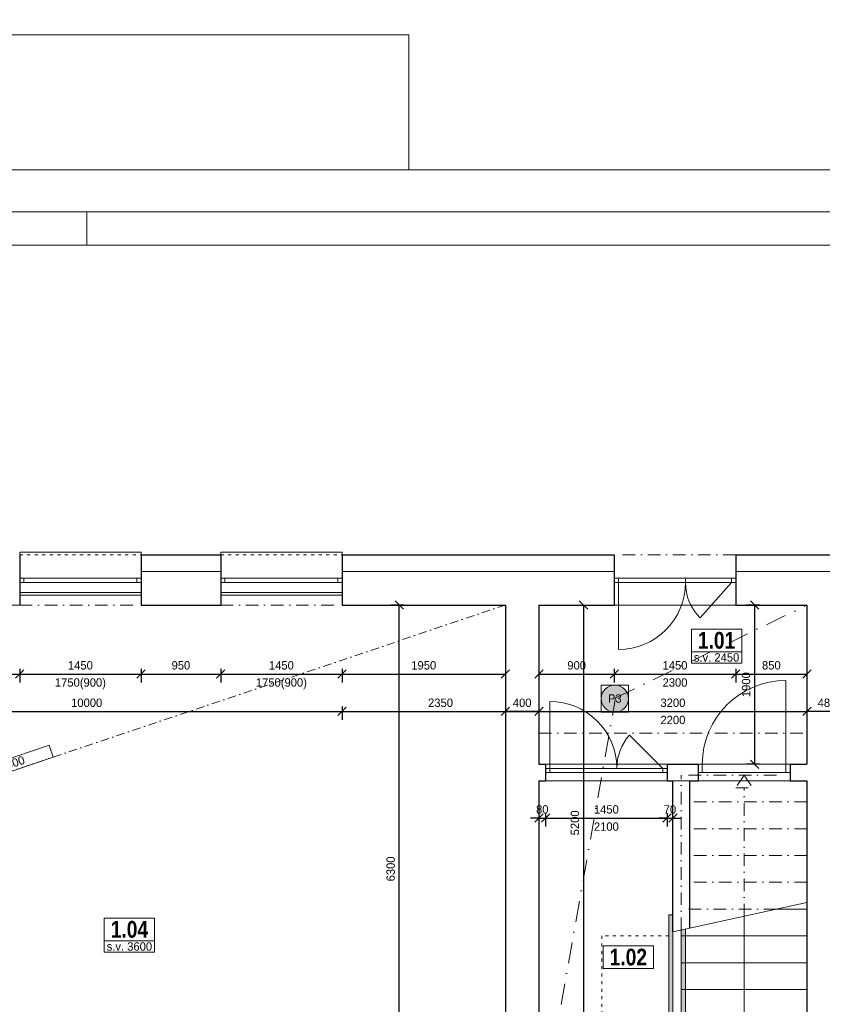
# Model space of a CAD drawing. Header units: millimetres. Extents: x -65956 to 5894746, y -14679 to 163521.
# Tile 38 of 89: x -56256 to -46672, y 34761 to 46515. Entities that reach past the tile are written whole.
import ezdxf

# ---------------------------------------------------------------- set-up
doc = ezdxf.new("R2010")
doc.units = ezdxf.units.MM
for name, pattern in [('__$$DASHDOT$$', [10.01, 5, -2.5, 0.01, -2.5]), ('ACAD_ISO03W100', [30, 12, -18]), ('ČERCHOVANÁ', [1, 0.5, -0.25, 0, -0.25])]:
    doc.linetypes.add(name, pattern=pattern)
doc.layers.get('0').update_dxf_attribs({"lineweight": 5})
doc.layers.get('Defpoints').update_dxf_attribs({"color": 2, "lineweight": 30})
doc.layers.add('- pomocna', color=232, linetype='Continuous', lineweight=0, plot=False)
doc.layers.add('- pomocná oramovanie', color=245, linetype='Continuous', lineweight=0, plot=False)
for name, color, linetype, lineweight in [('- popis', 7, 'Continuous', 0), ('Bodko ciarkovana T', 200, 'ČERCHOVANÁ', 0), ('H popisky', 30, 'Continuous', 25), ('H stavba', 82, 'Continuous', 30), ('KOTY', 51, 'Continuous', 5), ('m_popis', 7, 'Continuous', 0), ('otvor', 163, 'Continuous', 5), ('RE-nove', 10, 'Continuous', 0), ('Tbč stavba', 4, 'ČERCHOVANÁ', 0), ('Tč stavba', 7, 'ACAD_ISO03W100', 5), ('VT sanita', 210, 'Continuous', 5)]:
    doc.layers.add(name, color=color, linetype=linetype, lineweight=lineweight)
doc.styles.add('1-100_te_2mm_200', font='technic_.ttf', dxfattribs={"height": 200})
doc.styles.add('1-20_ce_5mm_100', font='GOTHIC.TTF', dxfattribs={"height": 100})
doc.styles.add('1-50_ce_2mm_100', font='GOTHIC.TTF', dxfattribs={"height": 100})
doc.styles.add('ARIAL', font='arial.ttf')
doc.dimstyles.new('technic_1-100', dxfattribs={"dimtxt": 200, "dimasz": 240, "dimexe": 300, "dimexo": 200, "dimgap": 100, "dimtad": 1, "dimdec": 1, "dimrnd": 0.5, "dimtxsty": '1-100_te_2mm_200', "dimblk": 'OBLIQUE', "dimcen": 2.5, "dimclrd": 256, "dimclrt": 256, "dimadec": 0, "dimazin": 0, "dimtfac": 1, "dimtdec": 1, "dimtix": 1, "dimtmove": 1, "dimatfit": 3, "dimldrblk": 'OBLIQUE', "dimfxl": 400, "dimfxlon": 1, "dimarcsym": 0})

# ---------------------------------------------------------------- blocks, each defined once
blk = doc.blocks.new('_Oblique')
at = {"color": 0, "linetype": 'ByBlock', "lineweight": -2}
blk.add_line((-0.5, -0.5), (0.5, 0.5), dxfattribs=at)
blk = doc.blocks.new('*D491')
at = {"layer": 'Defpoints', "color": 0, "transparency": 16777216}
for p in [(-57206, 39527), (-56256, 39527), (-56256, 38704)]:
    blk.add_point(p, dxfattribs=at)
at = {"layer": 'KOTY', "color": 0, "lineweight": -2, "transparency": 16777216}
for p, q in [((-57206, 38764), (-57206, 38604)), ((-56256, 38764), (-56256, 38604))]:
    blk.add_line(p, q, dxfattribs=at)
at = {"layer": 'KOTY', "lineweight": -2, "transparency": 16777216}
blk.add_line((-57206, 38704), (-56256, 38704), dxfattribs=at)
at = {"layer": 'KOTY', "lineweight": -2, "transparency": 16777216, "xscale": 100, "yscale": 100, "zscale": 100, "rotation": 180}
blk.add_blockref('_Oblique', (-57206, 38704), dxfattribs=at)
at = {"layer": 'KOTY', "lineweight": -2, "transparency": 16777216, "xscale": 100, "yscale": 100, "zscale": 100}
blk.add_blockref('_Oblique', (-56256, 38704), dxfattribs=at)
at = {"layer": 'KOTY', "transparency": 16777216, "insert": (-56731, 38807), "char_height": 100, "attachment_point": 5, "style": '1-20_ce_5mm_100'}
blk.add_mtext('950', dxfattribs=at)
blk = doc.blocks.new('*D492')
at = {"layer": 'Defpoints', "color": 0, "transparency": 16777216}
for p in [(-56256, 39527), (-54806, 39527), (-54806, 38704)]:
    blk.add_point(p, dxfattribs=at)
at = {"layer": 'KOTY', "color": 0, "lineweight": -2, "transparency": 16777216}
for p, q in [((-56256, 38764), (-56256, 38604)), ((-54806, 38764), (-54806, 38604))]:
    blk.add_line(p, q, dxfattribs=at)
at = {"layer": 'KOTY', "lineweight": -2, "transparency": 16777216}
blk.add_line((-56256, 38704), (-54806, 38704), dxfattribs=at)
at = {"layer": 'KOTY', "lineweight": -2, "transparency": 16777216, "xscale": 100, "yscale": 100, "zscale": 100, "rotation": 180}
blk.add_blockref('_Oblique', (-56256, 38704), dxfattribs=at)
at = {"layer": 'KOTY', "lineweight": -2, "transparency": 16777216, "xscale": 100, "yscale": 100, "zscale": 100}
blk.add_blockref('_Oblique', (-54806, 38704), dxfattribs=at)
at = {"layer": 'KOTY', "transparency": 16777216, "char_height": 100, "attachment_point": 5, "style": '1-20_ce_5mm_100'}
for s, insert in [('1450', (-55531, 38807)), ('1750(900)', (-55531, 38588))]:
    blk.add_mtext(s, dxfattribs=dict(at, insert=insert))
blk = doc.blocks.new('*D493')
at = {"layer": 'Defpoints', "color": 0, "transparency": 16777216}
for p in [(-54806, 39527), (-53856, 39527), (-53856, 38704)]:
    blk.add_point(p, dxfattribs=at)
at = {"layer": 'KOTY', "color": 0, "lineweight": -2, "transparency": 16777216}
for p, q in [((-54806, 38764), (-54806, 38604)), ((-53856, 38764), (-53856, 38604))]:
    blk.add_line(p, q, dxfattribs=at)
at = {"layer": 'KOTY', "lineweight": -2, "transparency": 16777216}
blk.add_line((-54806, 38704), (-53856, 38704), dxfattribs=at)
at = {"layer": 'KOTY', "lineweight": -2, "transparency": 16777216, "xscale": 100, "yscale": 100, "zscale": 100, "rotation": 180}
blk.add_blockref('_Oblique', (-54806, 38704), dxfattribs=at)
at = {"layer": 'KOTY', "lineweight": -2, "transparency": 16777216, "xscale": 100, "yscale": 100, "zscale": 100}
blk.add_blockref('_Oblique', (-53856, 38704), dxfattribs=at)
at = {"layer": 'KOTY', "transparency": 16777216, "insert": (-54331, 38807), "char_height": 100, "attachment_point": 5, "style": '1-20_ce_5mm_100'}
blk.add_mtext('950', dxfattribs=at)
blk = doc.blocks.new('*D494')
at = {"layer": 'Defpoints', "color": 0, "transparency": 16777216}
for p in [(-53856, 39527), (-52406, 39527), (-52406, 38704)]:
    blk.add_point(p, dxfattribs=at)
at = {"layer": 'KOTY', "color": 0, "lineweight": -2, "transparency": 16777216}
for p, q in [((-53856, 38764), (-53856, 38604)), ((-52406, 38764), (-52406, 38604))]:
    blk.add_line(p, q, dxfattribs=at)
at = {"layer": 'KOTY', "lineweight": -2, "transparency": 16777216}
blk.add_line((-53856, 38704), (-52406, 38704), dxfattribs=at)
at = {"layer": 'KOTY', "lineweight": -2, "transparency": 16777216, "xscale": 100, "yscale": 100, "zscale": 100, "rotation": 180}
blk.add_blockref('_Oblique', (-53856, 38704), dxfattribs=at)
at = {"layer": 'KOTY', "lineweight": -2, "transparency": 16777216, "xscale": 100, "yscale": 100, "zscale": 100}
blk.add_blockref('_Oblique', (-52406, 38704), dxfattribs=at)
at = {"layer": 'KOTY', "transparency": 16777216, "char_height": 100, "attachment_point": 5, "style": '1-20_ce_5mm_100'}
for s, insert in [('1450', (-53131, 38807)), ('1750(900)', (-53131, 38588))]:
    blk.add_mtext(s, dxfattribs=dict(at, insert=insert))
blk = doc.blocks.new('*D495')
at = {"layer": 'Defpoints', "color": 0, "transparency": 16777216}
for p in [(-52406, 39527), (-50456, 39527), (-50456, 38704)]:
    blk.add_point(p, dxfattribs=at)
at = {"layer": 'KOTY', "color": 0, "lineweight": -2, "transparency": 16777216}
for p, q in [((-52406, 38764), (-52406, 38604)), ((-50456, 38764), (-50456, 38604))]:
    blk.add_line(p, q, dxfattribs=at)
at = {"layer": 'KOTY', "lineweight": -2, "transparency": 16777216}
blk.add_line((-52406, 38704), (-50456, 38704), dxfattribs=at)
at = {"layer": 'KOTY', "lineweight": -2, "transparency": 16777216, "xscale": 100, "yscale": 100, "zscale": 100, "rotation": 180}
blk.add_blockref('_Oblique', (-52406, 38704), dxfattribs=at)
at = {"layer": 'KOTY', "lineweight": -2, "transparency": 16777216, "xscale": 100, "yscale": 100, "zscale": 100}
blk.add_blockref('_Oblique', (-50456, 38704), dxfattribs=at)
at = {"layer": 'KOTY', "transparency": 16777216, "insert": (-51431, 38807), "char_height": 100, "attachment_point": 5, "style": '1-20_ce_5mm_100'}
blk.add_mtext('1950', dxfattribs=at)
blk = doc.blocks.new('*D496')
at = {"layer": 'Defpoints', "color": 0, "transparency": 16777216}
for p in [(-60456, 39527), (-50456, 39527), (-50456, 38257)]:
    blk.add_point(p, dxfattribs=at)
at = {"layer": 'KOTY', "color": 0, "lineweight": -2, "transparency": 16777216}
for p, q in [((-60456, 38317), (-60456, 38157)), ((-50456, 38317), (-50456, 38157))]:
    blk.add_line(p, q, dxfattribs=at)
at = {"layer": 'KOTY', "lineweight": -2, "transparency": 16777216}
blk.add_line((-60456, 38257), (-50456, 38257), dxfattribs=at)
at = {"layer": 'KOTY', "lineweight": -2, "transparency": 16777216, "xscale": 100, "yscale": 100, "zscale": 100, "rotation": 180}
blk.add_blockref('_Oblique', (-60456, 38257), dxfattribs=at)
at = {"layer": 'KOTY', "lineweight": -2, "transparency": 16777216, "xscale": 100, "yscale": 100, "zscale": 100}
blk.add_blockref('_Oblique', (-50456, 38257), dxfattribs=at)
at = {"layer": 'KOTY', "transparency": 16777216, "insert": (-55456, 38360), "char_height": 100, "attachment_point": 5, "style": '1-20_ce_5mm_100'}
blk.add_mtext('10000', dxfattribs=at)
blk = doc.blocks.new('*D502')
at = {"layer": 'Defpoints', "color": 0, "transparency": 16777216}
for p in [(-51724, 39527), (-50456, 39527), (-50456, 33227)]:
    blk.add_point(p, dxfattribs=at)
at = {"layer": 'KOTY', "color": 0, "lineweight": -2, "transparency": 16777216}
for p, q in [((-51664, 39527), (-51824, 39527)), ((-51664, 33227), (-51824, 33227))]:
    blk.add_line(p, q, dxfattribs=at)
at = {"layer": 'KOTY', "lineweight": -2, "transparency": 16777216}
blk.add_line((-51724, 33227), (-51724, 39527), dxfattribs=at)
at = {"layer": 'KOTY', "lineweight": -2, "transparency": 16777216, "xscale": 100, "yscale": 100, "zscale": 100}
for p, rotation in [((-51724, 39527), 90), ((-51724, 33227), 270)]:
    blk.add_blockref('_Oblique', p, dxfattribs=dict(at, rotation=rotation))
at = {"layer": 'KOTY', "transparency": 16777216, "insert": (-51826, 36377), "char_height": 100, "attachment_point": 5, "rotation": 90, "style": '1-20_ce_5mm_100'}
blk.add_mtext('6300', dxfattribs=at)
blk = doc.blocks.new('*D577')
at = {"layer": 'Defpoints', "color": 0, "transparency": 16777216}
for p in [(-52406, 39527), (-50056, 39527), (-50056, 38257)]:
    blk.add_point(p, dxfattribs=at)
at = {"layer": 'KOTY', "color": 0, "lineweight": -2, "transparency": 16777216}
for p, q in [((-52406, 38317), (-52406, 38157)), ((-50056, 38317), (-50056, 38157))]:
    blk.add_line(p, q, dxfattribs=at)
at = {"layer": 'KOTY', "lineweight": -2, "transparency": 16777216}
blk.add_line((-52406, 38257), (-50056, 38257), dxfattribs=at)
at = {"layer": 'KOTY', "lineweight": -2, "transparency": 16777216, "xscale": 100, "yscale": 100, "zscale": 100, "rotation": 180}
blk.add_blockref('_Oblique', (-52406, 38257), dxfattribs=at)
at = {"layer": 'KOTY', "lineweight": -2, "transparency": 16777216, "xscale": 100, "yscale": 100, "zscale": 100}
blk.add_blockref('_Oblique', (-50056, 38257), dxfattribs=at)
at = {"layer": 'KOTY', "transparency": 16777216, "insert": (-51231, 38360), "char_height": 100, "attachment_point": 5, "style": '1-20_ce_5mm_100'}
blk.add_mtext('2350', dxfattribs=at)
blk = doc.blocks.new('*D578')
at = {"layer": 'Defpoints', "color": 0, "transparency": 16777216}
for p in [(-50456, 39527), (-50056, 39527), (-50456, 38257)]:
    blk.add_point(p, dxfattribs=at)
at = {"layer": 'KOTY', "color": 0, "lineweight": -2, "transparency": 16777216}
for p, q in [((-50456, 38317), (-50456, 38157)), ((-50056, 38317), (-50056, 38157))]:
    blk.add_line(p, q, dxfattribs=at)
at = {"layer": 'KOTY', "lineweight": -2, "transparency": 16777216}
blk.add_line((-50056, 38257), (-50456, 38257), dxfattribs=at)
at = {"layer": 'KOTY', "lineweight": -2, "transparency": 16777216, "xscale": 100, "yscale": 100, "zscale": 100, "rotation": 180}
blk.add_blockref('_Oblique', (-50456, 38257), dxfattribs=at)
at = {"layer": 'KOTY', "lineweight": -2, "transparency": 16777216, "xscale": 100, "yscale": 100, "zscale": 100}
blk.add_blockref('_Oblique', (-50056, 38257), dxfattribs=at)
at = {"layer": 'KOTY', "transparency": 16777216, "insert": (-50256, 38360), "char_height": 100, "attachment_point": 5, "style": '1-20_ce_5mm_100'}
blk.add_mtext('400', dxfattribs=at)
blk = doc.blocks.new('*D431')
at = {"layer": 'Defpoints', "color": 0, "transparency": 16777216}
for p in [(-50056, 39527), (-46856, 39527), (-46856, 38257)]:
    blk.add_point(p, dxfattribs=at)
at = {"layer": 'KOTY', "color": 0, "lineweight": -2, "transparency": 16777216}
for p, q in [((-50056, 38317), (-50056, 38157)), ((-46856, 38317), (-46856, 38157))]:
    blk.add_line(p, q, dxfattribs=at)
at = {"layer": 'KOTY', "lineweight": -2, "transparency": 16777216}
blk.add_line((-50056, 38257), (-46856, 38257), dxfattribs=at)
at = {"layer": 'KOTY', "lineweight": -2, "transparency": 16777216, "xscale": 100, "yscale": 100, "zscale": 100, "rotation": 180}
blk.add_blockref('_Oblique', (-50056, 38257), dxfattribs=at)
at = {"layer": 'KOTY', "lineweight": -2, "transparency": 16777216, "xscale": 100, "yscale": 100, "zscale": 100}
blk.add_blockref('_Oblique', (-46856, 38257), dxfattribs=at)
at = {"layer": 'KOTY', "transparency": 16777216, "char_height": 100, "attachment_point": 5, "style": '1-20_ce_5mm_100'}
for s, insert in [('3200', (-48456, 38360)), ('2200', (-48456, 38155))]:
    blk.add_mtext(s, dxfattribs=dict(at, insert=insert))
blk = doc.blocks.new('*D579')
at = {"layer": 'Defpoints', "color": 0, "transparency": 16777216}
for p in [(-46856, 39527), (-46376, 39527), (-46856, 38257)]:
    blk.add_point(p, dxfattribs=at)
at = {"layer": 'KOTY', "color": 0, "lineweight": -2, "transparency": 16777216}
for p, q in [((-46856, 38317), (-46856, 38157)), ((-46376, 38317), (-46376, 38157))]:
    blk.add_line(p, q, dxfattribs=at)
at = {"layer": 'KOTY', "lineweight": -2, "transparency": 16777216}
blk.add_line((-46376, 38257), (-46856, 38257), dxfattribs=at)
at = {"layer": 'KOTY', "lineweight": -2, "transparency": 16777216, "xscale": 100, "yscale": 100, "zscale": 100, "rotation": 180}
blk.add_blockref('_Oblique', (-46856, 38257), dxfattribs=at)
at = {"layer": 'KOTY', "lineweight": -2, "transparency": 16777216, "xscale": 100, "yscale": 100, "zscale": 100}
blk.add_blockref('_Oblique', (-46376, 38257), dxfattribs=at)
at = {"layer": 'KOTY', "transparency": 16777216, "insert": (-46616, 38360), "char_height": 100, "attachment_point": 5, "style": '1-20_ce_5mm_100'}
blk.add_mtext('480', dxfattribs=at)
blk = doc.blocks.new('*D580')
at = {"layer": 'Defpoints', "color": 0, "transparency": 16777216}
for p in [(-50056, 37427), (-49976, 37427), (-49976, 36984)]:
    blk.add_point(p, dxfattribs=at)
at = {"layer": 'KOTY', "color": 0, "lineweight": -2, "transparency": 16777216}
for p, q in [((-50056, 37044), (-50056, 36884)), ((-49976, 37044), (-49976, 36884))]:
    blk.add_line(p, q, dxfattribs=at)
at = {"layer": 'KOTY', "lineweight": -2, "transparency": 16777216}
for p, q in [((-50056, 36984), (-50156, 36984)), ((-50056, 36984), (-49976, 36984)), ((-49976, 36984), (-49876, 36984))]:
    blk.add_line(p, q, dxfattribs=at)
at = {"layer": 'KOTY', "lineweight": -2, "transparency": 16777216, "xscale": 100, "yscale": 100, "zscale": 100}
blk.add_blockref('_Oblique', (-50056, 36984), dxfattribs=at)
at = {"layer": 'KOTY', "lineweight": -2, "transparency": 16777216, "xscale": 100, "yscale": 100, "zscale": 100, "rotation": 180}
blk.add_blockref('_Oblique', (-49976, 36984), dxfattribs=at)
at = {"layer": 'KOTY', "transparency": 16777216, "insert": (-50016, 37087), "char_height": 100, "attachment_point": 5, "style": '1-20_ce_5mm_100'}
blk.add_mtext('80', dxfattribs=at)
blk = doc.blocks.new('*D581')
at = {"layer": 'Defpoints', "color": 0, "transparency": 16777216}
for p in [(-49976, 37427), (-48526, 37427), (-48526, 36984)]:
    blk.add_point(p, dxfattribs=at)
at = {"layer": 'KOTY', "color": 0, "lineweight": -2, "transparency": 16777216}
for p, q in [((-49976, 37044), (-49976, 36884)), ((-48526, 37044), (-48526, 36884))]:
    blk.add_line(p, q, dxfattribs=at)
at = {"layer": 'KOTY', "lineweight": -2, "transparency": 16777216}
blk.add_line((-49976, 36984), (-48526, 36984), dxfattribs=at)
at = {"layer": 'KOTY', "lineweight": -2, "transparency": 16777216, "xscale": 100, "yscale": 100, "zscale": 100, "rotation": 180}
blk.add_blockref('_Oblique', (-49976, 36984), dxfattribs=at)
at = {"layer": 'KOTY', "lineweight": -2, "transparency": 16777216, "xscale": 100, "yscale": 100, "zscale": 100}
blk.add_blockref('_Oblique', (-48526, 36984), dxfattribs=at)
at = {"layer": 'KOTY', "transparency": 16777216, "char_height": 100, "attachment_point": 5, "style": '1-20_ce_5mm_100'}
for s, insert in [('1450', (-49251, 37087)), ('2100', (-49251, 36882))]:
    blk.add_mtext(s, dxfattribs=dict(at, insert=insert))
blk = doc.blocks.new('*D582')
at = {"layer": 'Defpoints', "color": 0, "transparency": 16777216}
for p in [(-48526, 37427), (-48456, 36984), (-48456, 35625)]:
    blk.add_point(p, dxfattribs=at)
at = {"layer": 'KOTY', "color": 0, "lineweight": -2, "transparency": 16777216}
for p, q in [((-48526, 37044), (-48526, 36884)), ((-48456, 36924), (-48456, 37084))]:
    blk.add_line(p, q, dxfattribs=at)
at = {"layer": 'KOTY', "lineweight": -2, "transparency": 16777216}
for p, q in [((-48526, 36984), (-48626, 36984)), ((-48526, 36984), (-48456, 36984)), ((-48456, 36984), (-48356, 36984))]:
    blk.add_line(p, q, dxfattribs=at)
at = {"layer": 'KOTY', "lineweight": -2, "transparency": 16777216, "xscale": 100, "yscale": 100, "zscale": 100}
blk.add_blockref('_Oblique', (-48526, 36984), dxfattribs=at)
at = {"layer": 'KOTY', "lineweight": -2, "transparency": 16777216, "xscale": 100, "yscale": 100, "zscale": 100, "rotation": 180}
blk.add_blockref('_Oblique', (-48456, 36984), dxfattribs=at)
at = {"layer": 'KOTY', "transparency": 16777216, "insert": (-48491, 37087), "char_height": 100, "attachment_point": 5, "style": '1-20_ce_5mm_100'}
blk.add_mtext('70', dxfattribs=at)
blk = doc.blocks.new('*D583')
at = {"layer": 'Defpoints', "color": 0, "transparency": 16777216}
for p in [(-50056, 37427), (-48456, 35625), (-48456, 34499)]:
    blk.add_point(p, dxfattribs=at)
at = {"layer": 'KOTY', "color": 0, "lineweight": -2, "transparency": 16777216}
for p, q in [((-50056, 34559), (-50056, 34399)), ((-48456, 34559), (-48456, 34399))]:
    blk.add_line(p, q, dxfattribs=at)
at = {"layer": 'KOTY', "lineweight": -2, "transparency": 16777216}
blk.add_line((-50056, 34499), (-48456, 34499), dxfattribs=at)
at = {"layer": 'KOTY', "lineweight": -2, "transparency": 16777216, "xscale": 100, "yscale": 100, "zscale": 100, "rotation": 180}
blk.add_blockref('_Oblique', (-50056, 34499), dxfattribs=at)
at = {"layer": 'KOTY', "lineweight": -2, "transparency": 16777216, "xscale": 100, "yscale": 100, "zscale": 100}
blk.add_blockref('_Oblique', (-48456, 34499), dxfattribs=at)
at = {"layer": 'KOTY', "transparency": 16777216, "insert": (-49256, 34601), "char_height": 100, "attachment_point": 5, "style": '1-20_ce_5mm_100'}
blk.add_mtext('1600', dxfattribs=at)
blk = doc.blocks.new('*D584')
at = {"layer": 'Defpoints', "color": 0, "transparency": 16777216}
for p in [(-50056, 39527), (-49156, 39527), (-49156, 38704)]:
    blk.add_point(p, dxfattribs=at)
at = {"layer": 'KOTY', "color": 0, "lineweight": -2, "transparency": 16777216}
for p, q in [((-50056, 38764), (-50056, 38604)), ((-49156, 38764), (-49156, 38604))]:
    blk.add_line(p, q, dxfattribs=at)
at = {"layer": 'KOTY', "lineweight": -2, "transparency": 16777216}
blk.add_line((-50056, 38704), (-49156, 38704), dxfattribs=at)
at = {"layer": 'KOTY', "lineweight": -2, "transparency": 16777216, "xscale": 100, "yscale": 100, "zscale": 100, "rotation": 180}
blk.add_blockref('_Oblique', (-50056, 38704), dxfattribs=at)
at = {"layer": 'KOTY', "lineweight": -2, "transparency": 16777216, "xscale": 100, "yscale": 100, "zscale": 100}
blk.add_blockref('_Oblique', (-49156, 38704), dxfattribs=at)
at = {"layer": 'KOTY', "transparency": 16777216, "insert": (-49606, 38807), "char_height": 100, "attachment_point": 5, "style": '1-20_ce_5mm_100'}
blk.add_mtext('900', dxfattribs=at)
blk = doc.blocks.new('*D585')
at = {"layer": 'Defpoints', "color": 0, "transparency": 16777216}
for p in [(-49156, 39527), (-47706, 39527), (-47706, 38704)]:
    blk.add_point(p, dxfattribs=at)
at = {"layer": 'KOTY', "color": 0, "lineweight": -2, "transparency": 16777216}
for p, q in [((-49156, 38764), (-49156, 38604)), ((-47706, 38764), (-47706, 38604))]:
    blk.add_line(p, q, dxfattribs=at)
at = {"layer": 'KOTY', "lineweight": -2, "transparency": 16777216}
blk.add_line((-49156, 38704), (-47706, 38704), dxfattribs=at)
at = {"layer": 'KOTY', "lineweight": -2, "transparency": 16777216, "xscale": 100, "yscale": 100, "zscale": 100, "rotation": 180}
blk.add_blockref('_Oblique', (-49156, 38704), dxfattribs=at)
at = {"layer": 'KOTY', "lineweight": -2, "transparency": 16777216, "xscale": 100, "yscale": 100, "zscale": 100}
blk.add_blockref('_Oblique', (-47706, 38704), dxfattribs=at)
at = {"layer": 'KOTY', "transparency": 16777216, "char_height": 100, "attachment_point": 5, "style": '1-20_ce_5mm_100'}
for s, insert in [('1450', (-48431, 38807)), ('2300', (-48431, 38602))]:
    blk.add_mtext(s, dxfattribs=dict(at, insert=insert))
blk = doc.blocks.new('*D586')
at = {"layer": 'Defpoints', "color": 0, "transparency": 16777216}
for p in [(-47706, 39527), (-46856, 39527), (-46856, 38704)]:
    blk.add_point(p, dxfattribs=at)
at = {"layer": 'KOTY', "color": 0, "lineweight": -2, "transparency": 16777216}
for p, q in [((-47706, 38764), (-47706, 38604)), ((-46856, 38764), (-46856, 38604))]:
    blk.add_line(p, q, dxfattribs=at)
at = {"layer": 'KOTY', "lineweight": -2, "transparency": 16777216}
blk.add_line((-47706, 38704), (-46856, 38704), dxfattribs=at)
at = {"layer": 'KOTY', "lineweight": -2, "transparency": 16777216, "xscale": 100, "yscale": 100, "zscale": 100, "rotation": 180}
blk.add_blockref('_Oblique', (-47706, 38704), dxfattribs=at)
at = {"layer": 'KOTY', "lineweight": -2, "transparency": 16777216, "xscale": 100, "yscale": 100, "zscale": 100}
blk.add_blockref('_Oblique', (-46856, 38704), dxfattribs=at)
at = {"layer": 'KOTY', "transparency": 16777216, "insert": (-47281, 38807), "char_height": 100, "attachment_point": 5, "style": '1-20_ce_5mm_100'}
blk.add_mtext('850', dxfattribs=at)
blk = doc.blocks.new('*D587')
at = {"layer": 'Defpoints', "color": 0, "transparency": 16777216}
for p in [(-47479, 39527), (-46856, 39527), (-46856, 37627)]:
    blk.add_point(p, dxfattribs=at)
at = {"layer": 'KOTY', "color": 0, "lineweight": -2, "transparency": 16777216}
for p, q in [((-47419, 39527), (-47579, 39527)), ((-47419, 37627), (-47579, 37627))]:
    blk.add_line(p, q, dxfattribs=at)
at = {"layer": 'KOTY', "lineweight": -2, "transparency": 16777216}
blk.add_line((-47479, 37627), (-47479, 39527), dxfattribs=at)
at = {"layer": 'KOTY', "lineweight": -2, "transparency": 16777216, "xscale": 100, "yscale": 100, "zscale": 100}
for p, rotation in [((-47479, 39527), 90), ((-47479, 37627), 270)]:
    blk.add_blockref('_Oblique', p, dxfattribs=dict(at, rotation=rotation))
at = {"layer": 'KOTY', "transparency": 16777216, "insert": (-47582, 38577), "char_height": 100, "attachment_point": 5, "rotation": 90, "style": '1-20_ce_5mm_100'}
blk.add_mtext('1900', dxfattribs=at)
blk = doc.blocks.new('*D588')
at = {"layer": 'Defpoints', "color": 0, "transparency": 16777216}
for p in [(-50056, 39527), (-50056, 34327), (-49524, 34327)]:
    blk.add_point(p, dxfattribs=at)
at = {"layer": 'KOTY', "color": 0, "lineweight": -2, "transparency": 16777216}
for p, q in [((-49584, 39527), (-49424, 39527)), ((-49584, 34327), (-49424, 34327))]:
    blk.add_line(p, q, dxfattribs=at)
at = {"layer": 'KOTY', "lineweight": -2, "transparency": 16777216}
blk.add_line((-49524, 39527), (-49524, 34327), dxfattribs=at)
at = {"layer": 'KOTY', "lineweight": -2, "transparency": 16777216, "xscale": 100, "yscale": 100, "zscale": 100}
for p, rotation in [((-49524, 39527), 90), ((-49524, 34327), 270)]:
    blk.add_blockref('_Oblique', p, dxfattribs=dict(at, rotation=rotation))
at = {"layer": 'KOTY', "transparency": 16777216, "insert": (-49626, 36927), "char_height": 100, "attachment_point": 5, "rotation": 90, "style": '1-20_ce_5mm_100'}
blk.add_mtext('5200', dxfattribs=at)
blk = doc.blocks.new('*T435')
at = {"layer": 'Defpoints', "color": 8, "linetype": 'ByBlock', "lineweight": 0, "transparency": 16777216}
for p, q in [((0, 0), (600, 0)), ((0, 0), (0, -271)), ((600, 0), (600, -271)), ((0, -271), (600, -271))]:
    blk.add_line(p, q, dxfattribs=at)
at = {"layer": 'H popisky', "color": 0, "transparency": 16777216, "insert": (300, -135), "char_height": 200, "width": 596, "attachment_point": 5, "style": '1-50_ce_2mm_100'}
blk.add_mtext('{\\fTechnicLite|b1|i0|c2|p2;\\C256;1.01}', dxfattribs=at)
blk = doc.blocks.new('*T436')
at = {"layer": 'Defpoints', "color": 8, "linetype": 'ByBlock', "lineweight": 0, "transparency": 16777216}
for p, q in [((0, 0), (600, 0)), ((0, 0), (0, -271)), ((600, 0), (600, -271)), ((0, -271), (600, -271))]:
    blk.add_line(p, q, dxfattribs=at)
at = {"layer": 'H popisky', "color": 0, "transparency": 16777216, "insert": (300, -135), "char_height": 200, "width": 596, "attachment_point": 5, "style": '1-50_ce_2mm_100'}
blk.add_mtext('{\\fTechnicLite|b1|i0|c2|p2;\\C256;1.02}', dxfattribs=at)
blk = doc.blocks.new('*T438')
at = {"layer": 'Defpoints', "color": 8, "linetype": 'ByBlock', "lineweight": 0, "transparency": 16777216}
for p, q in [((0, 0), (600, 0)), ((0, 0), (0, -271)), ((600, 0), (600, -271)), ((0, -271), (600, -271))]:
    blk.add_line(p, q, dxfattribs=at)
at = {"layer": 'H popisky', "color": 0, "transparency": 16777216, "insert": (300, -135), "char_height": 200, "width": 596, "attachment_point": 5, "style": '1-50_ce_2mm_100'}
blk.add_mtext('{\\fTechnicLite|b1|i0|c2|p2;\\C256;1.04}', dxfattribs=at)
blk = doc.blocks.new('*T487')
at = {"layer": 'Defpoints', "color": 8, "linetype": 'ByBlock', "lineweight": 0, "transparency": 16777216}
for p, q in [((0, 137), (600, 137)), ((0, 0), (0, 137)), ((600, 0), (600, 137)), ((0, 0), (600, 0))]:
    blk.add_line(p, q, dxfattribs=at)
at = {"layer": 'm_popis', "color": 0, "transparency": 16777216, "insert": (300, 69), "char_height": 100, "width": 596, "attachment_point": 5, "style": '1-50_ce_2mm_100'}
blk.add_mtext('s.v. 3600', dxfattribs=at)
blk = doc.blocks.new('*T413')
at = {"layer": 'Defpoints', "color": 8, "linetype": 'ByBlock', "lineweight": 0, "transparency": 16777216}
for p, q in [((0, 137), (600, 137)), ((0, 0), (0, 137)), ((600, 0), (600, 137)), ((0, 0), (600, 0))]:
    blk.add_line(p, q, dxfattribs=at)
at = {"layer": 'm_popis', "color": 0, "transparency": 16777216, "insert": (300, 69), "char_height": 100, "width": 596, "attachment_point": 5, "style": '1-50_ce_2mm_100'}
blk.add_mtext('s.v. 2450', dxfattribs=at)
blk = doc.blocks.new('*T796')
at = {"layer": 'Defpoints', "color": 8, "linetype": 'ByBlock', "lineweight": 0, "transparency": 16777216}
for p, q in [((-48, 142), (1848, 780)), ((1896, 637), (1848, 780)), ((0, 0), (1896, 637)), ((0, 0), (-48, 142))]:
    blk.add_line(p, q, dxfattribs=at)
at = {"layer": 'm_popis', "color": 0, "transparency": 16777216, "insert": (924, 390), "char_height": 100, "width": 1996, "attachment_point": 5, "rotation": 18.5855, "style": '1-50_ce_2mm_100'}
blk.add_mtext('SDK PODHĽAD 3,000', dxfattribs=at)
blk = doc.blocks.new('*T839')
at = {"layer": 'Defpoints', "color": 8, "linetype": 'ByBlock', "lineweight": 0, "transparency": 16777216}
for p, q in [((0, 1612), (14348, 1612)), ((0, 0), (0, 1612)), ((14348, 0), (14348, 1612)), ((0, 0), (14348, 0))]:
    blk.add_line(p, q, dxfattribs=at)
at = {"layer": '- popis', "color": 0, "transparency": 16777216, "insert": (6, 806), "char_height": 1200, "width": 14335.59, "attachment_point": 4, "style": 'ARIAL'}
blk.add_mtext('{\\fArial|b0|i0|c238|p34;\\C256;NOVÝ STAV}', dxfattribs=at)
blk = doc.blocks.new('*T968')
at = {"layer": 'Defpoints', "color": 8, "linetype": 'ByBlock', "lineweight": 0, "transparency": 16777216}
for p, q in [((0, 0), (325, 0)), ((0, 0), (0, -325)), ((325, 0), (325, -325)), ((0, -325), (325, -325))]:
    blk.add_line(p, q, dxfattribs=at)
at = {"layer": '- popis', "color": 0, "transparency": 16777216, "insert": (162, -162), "char_height": 100, "width": 320.94, "attachment_point": 5, "style": '1-50_ce_2mm_100'}
blk.add_mtext('P3', dxfattribs=at)
blk = doc.blocks.new('cxyvyxcvcx')
at = {"layer": '- pomocná oramovanie'}
for points in [[(-136218, -52983), (-178218, -52983), (-178218, -23283), (-136218, -23283)], [(-137118, -52083), (-177318, -52083), (-177318, -24183), (-137118, -24183)]]:
    blk.add_lwpolyline(points, close=True, dxfattribs=at)
blk.add_line((-167718, -24183), (-167718, -23783))
blk.add_lwpolyline([(-136718, -52483), (-177718, -52483), (-177718, -23783), (-136718, -23783)], close=True)

msp = doc.modelspace()

# ---------------------------------------------------------------- hatches: boundary and pattern name
at = {"layer": 'RE-nove'}
msp.add_hatch(color=256, dxfattribs=at).paths.add_polyline_path([(-48987.11, 38410.12, 1), (-49312.05, 38410.12, 1)])
h = msp.add_hatch(color=256, dxfattribs=at)
h.paths.add_polyline_path([(-48306.01, 35577.03), (-48356.01, 35577.03), (-48356.01, 35257.03), (-48306.01, 35257.03)])
h.paths.add_polyline_path([(-48306.01, 35658.03), (-48356.01, 35647.03), (-48356.01, 35577.03), (-48306.01, 35577.03)])
h.paths.add_polyline_path([(-48456.01, 35625.03), (-48456.01, 35827.03), (-48506.01, 35827.03), (-48506.01, 34327.03), (-48456.01, 34327.03)])
h.paths.add_polyline_path([(-48456.01, 34327.03), (-48506.01, 34327.03), (-48506.01, 33997.03), (-48456.01, 33997.03)])
h.paths.add_polyline_path([(-48456.01, 33997.03), (-48506.01, 33997.03), (-48506.01, 33667.03), (-48456.01, 33667.03)])
h.paths.add_polyline_path([(-48456.01, 33667.03), (-48506.01, 33667.03), (-48506.01, 33337.03), (-48456.01, 33337.03)])
h.paths.add_polyline_path([(-48306.01, 33257.03), (-48306.01, 33337.03), (-48356.01, 33337.03), (-48356.01, 33257.03), (-48456.01, 33257.03), (-48456.01, 33337.03), (-48506.01, 33337.03), (-48506.01, 33257.03, 0.41421356), (-48456.01, 33207.03), (-48356.01, 33207.03, 0.41421356)])
h.paths.add_polyline_path([(-48306.01, 33657.03), (-48356.01, 33657.03), (-48356.01, 33337.03), (-48306.01, 33337.03)])
h.paths.add_polyline_path([(-48306.01, 33977.03), (-48356.01, 33977.03), (-48356.01, 33657.03), (-48306.01, 33657.03)])
h.paths.add_polyline_path([(-48306.01, 34297.03), (-48356.01, 34297.03), (-48356.01, 33977.03), (-48306.01, 33977.03)])
h.paths.add_polyline_path([(-48306.01, 34617.03), (-48356.01, 34617.03), (-48356.01, 34297.03), (-48306.01, 34297.03)])
h.paths.add_polyline_path([(-48306.01, 34937.03), (-48356.01, 34937.03), (-48356.01, 34617.03), (-48306.01, 34617.03)])
h.paths.add_polyline_path([(-48306.01, 35257.03), (-48356.01, 35257.03), (-48356.01, 34937.03), (-48306.01, 34937.03)])

# ---------------------------------------------------------------- linework, layer by layer
at = {"layer": '- pomocna'}
msp.add_lwpolyline([(-60456.01, 33227.03), (-50456.01, 33227.03), (-50456.01, 39527.03), (-52406.01, 39527.03), (-52406.01, 39677.03), (-53856.01, 39677.03), (-53856.01, 39527.03), (-54806.01, 39527.03), (-54806.01, 39677.03), (-56256.01, 39677.03), (-56256.01, 39527.03), (-57206.01, 39527.03), (-57206.01, 39677.03), (-58656.01, 39677.03), (-58656.01, 39527.03), (-60456.01, 39527.03), (-60456.01, 33227.03)], dxfattribs=at)
for points in [[(-50056.01, 39527.03), (-46856.01, 39527.03), (-46856.01, 37627.03), (-50056.01, 37627.03)], [(-50056.01, 37427.03), (-46856.01, 37427.03), (-46856.01, 33337.03), (-50056.01, 33337.03)]]:
    msp.add_lwpolyline(points, close=True, dxfattribs=at)
at = {"linetype": 'Continuous'}
for p, q in [((-54806.01, 39927.03), (-53856.01, 39927.03)), ((-52406.01, 39927.03), (-49156.01, 39927.03)), ((-47706.01, 39927.03), (-45076.01, 39927.03)), ((-48506.01, 35827.03), (-48506.01, 33257.03)), ((-48506.01, 35827.03), (-48456.01, 35827.03)), ((-48456.01, 35625.03), (-48456.01, 33257.03)), ((-48356.01, 35647.03), (-48356.01, 33257.03)), ((-48306.01, 35658.03), (-48306.01, 33257.03))]:
    msp.add_line(p, q, dxfattribs=at)
for p, q in [((-48456.01, 35625.03), (-46856.01, 35977.03)), ((-47219.64, 35897.03), (-46856.01, 35897.03)), ((-47606.01, 33337.03), (-47606.01, 35812.03)), ((-48356.01, 35577.03), (-46856.01, 35577.03)), ((-48356.01, 35257.03), (-46856.01, 35257.03)), ((-48356.01, 34937.03), (-46856.01, 34937.03))]:
    msp.add_line(p, q)
at = {"layer": 'Bodko ciarkovana T', "ltscale": 200}
msp.add_line((-57753.58, 37073.18), (-50456.01, 39527.03), dxfattribs=at)
at = {"layer": 'H stavba'}
for p, q in [((-56256.01, 40127.03), (-56256.01, 39527.03)), ((-54806.01, 40127.03), (-54806.01, 39527.03)), ((-54806.01, 40127.03), (-53856.01, 40127.03)), ((-53856.01, 40127.03), (-53856.01, 39527.03)), ((-52406.01, 40127.03), (-52406.01, 39527.03)), ((-52406.01, 40127.03), (-49156.01, 40127.03)), ((-49156.01, 40127.03), (-49156.01, 39527.03)), ((-47706.01, 40127.03), (-45076.01, 40127.03)), ((-47706.01, 40127.03), (-47706.01, 39527.03)), ((-54806.01, 39527.03), (-53856.01, 39527.03)), ((-52406.01, 39527.03), (-50456.01, 39527.03)), ((-50456.01, 39527.03), (-50456.01, 33227.03)), ((-50056.01, 39527.03), (-49156.01, 39527.03)), ((-50056.01, 39527.03), (-50056.01, 37627.03)), ((-47706.01, 39527.03), (-46856.01, 39527.03)), ((-46856.01, 39527.03), (-46856.01, 37627.03)), ((-50056.01, 37627.03), (-49976.01, 37627.03)), ((-49976.01, 37627.03), (-49976.01, 37427.03)), ((-48526.01, 37627.03), (-48156.01, 37627.03)), ((-48526.01, 37627.03), (-48526.01, 37427.03)), ((-48156.01, 37627.03), (-48156.01, 37427.03)), ((-47056.01, 37627.03), (-46856.01, 37627.03)), ((-47056.01, 37627.03), (-47056.01, 37427.03)), ((-50056.01, 37427.03), (-49976.01, 37427.03)), ((-50056.01, 37427.03), (-50056.01, 33227.03)), ((-48526.01, 37427.03), (-48456.01, 37427.03)), ((-48456.01, 35625.03), (-48456.01, 37427.03)), ((-48256.01, 37427.03), (-48156.01, 37427.03)), ((-48256.01, 35669.03), (-48256.01, 37427.03)), ((-47056.01, 37427.03), (-46856.01, 37427.03)), ((-46856.01, 37427.03), (-46856.01, 31877.03))]:
    msp.add_line(p, q, dxfattribs=at)
at = {"layer": 'otvor'}
for p, q in [((-54806.01, 39847.03), (-56256.01, 39847.03)), ((-54806.01, 39797.03), (-56256.01, 39797.03)), ((-56206.01, 39847.03), (-56206.01, 39797.03)), ((-54856.01, 39847.03), (-54856.01, 39797.03)), ((-52406.01, 39847.03), (-53856.01, 39847.03)), ((-52406.01, 39797.03), (-53856.01, 39797.03)), ((-53806.01, 39847.03), (-53806.01, 39797.03)), ((-52456.01, 39847.03), (-52456.01, 39797.03)), ((-47706.01, 39847.03), (-49156.01, 39847.03)), ((-47706.01, 39797.03), (-49156.01, 39797.03)), ((-49106.01, 39847.03), (-49106.01, 38997.03)), ((-48306.01, 39797.03), (-48306.01, 39847.03)), ((-47756.01, 39797.03), (-48130.27, 39372.77)), ((-47756.01, 39847.03), (-47756.01, 39797.03)), ((-56256.01, 39647.03), (-54806.01, 39647.03)), ((-53856.01, 39647.03), (-52406.01, 39647.03)), ((-47106.01, 38627.03), (-47106.01, 37527.03)), ((-49926.01, 37527.03), (-49926.01, 38377.03)), ((-48576.01, 37577.03), (-48974.53, 37975.56)), ((-48156.01, 37627.03), (-47056.01, 37627.03)), ((-48106.01, 37627.03), (-48106.01, 37527.03)), ((-49976.01, 37577.03), (-48526.01, 37577.03)), ((-49976.01, 37527.03), (-48526.01, 37527.03)), ((-48576.01, 37577.03), (-48576.01, 37527.03)), ((-48156.01, 37527.03), (-47056.01, 37527.03))]:
    msp.add_line(p, q, dxfattribs=at)
for points in [[(-56256.01, 40127.03), (-56256.01, 40157.03), (-54806.01, 40157.03), (-54806.01, 40127.03)], [(-53856.01, 40127.03), (-53856.01, 40157.03), (-52406.01, 40157.03), (-52406.01, 40127.03)]]:
    msp.add_lwpolyline(points, dxfattribs=at)
for centre, radius, start, end in [((-49106.01, 39797.03), 800, 270, 0), ((-47706.01, 39797.03), 600, 180, 225), ((-47106.01, 37627.03), 1000, 90, 180), ((-49926.01, 37577.03), 800, 0, 90), ((-48526.01, 37577.03), 600, 138.378143, 180)]:
    msp.add_arc(centre, radius, start, end, dxfattribs=at)
at = {"layer": 'Tbč stavba', "ltscale": 300}
for p, q in [((-47706.01, 40127.03), (-49156.01, 40127.03)), ((-56256.01, 39527.03), (-54806.01, 39527.03)), ((-53856.01, 39527.03), (-52406.01, 39527.03)), ((-49156.01, 39527.03), (-47706.01, 39527.03)), ((-50056.01, 37997.03), (-46856.01, 37997.03)), ((-49976.01, 37627.03), (-48526.01, 37627.03)), ((-47219.64, 37497.03), (-48356.01, 37497.03)), ((-48356.01, 35647.03), (-48356.01, 37497.03)), ((-47606.01, 37497.03), (-47706.01, 37347.03)), ((-47606.01, 37497.03), (-47506.01, 37347.03)), ((-49976.01, 37427.03), (-48526.01, 37427.03)), ((-48156.01, 37427.03), (-47056.01, 37427.03)), ((-47706.01, 37347.03), (-47506.01, 37347.03)), ((-47606.01, 35812.03), (-47606.01, 37347.03)), ((-46856.01, 37177.03), (-48354.11, 37177.03)), ((-46856.01, 36857.03), (-48354.11, 36857.03)), ((-46856.01, 36537.03), (-48354.11, 36537.03)), ((-46856.01, 36217.03), (-48354.11, 36217.03)), ((-47219.64, 35897.03), (-48354.11, 35897.03))]:
    msp.add_line(p, q, dxfattribs=at)
at = {"layer": 'Tč stavba', "ltscale": 3}
for p, q in [((-56256.01, 40127.03), (-54806.01, 40127.03)), ((-53856.01, 40127.03), (-52406.01, 40127.03)), ((-56256.01, 39677.03), (-54806.01, 39677.03)), ((-53856.01, 39677.03), (-52406.01, 39677.03))]:
    msp.add_line(p, q, dxfattribs=at)
msp.add_lwpolyline([(-49306.01, 35577.03), (-49306.01, 34577.03), (-48506.01, 34577.03), (-48506.01, 35577.03)], close=True, dxfattribs=at)
at = {"layer": 'VT sanita', "linetype": '__$$DASHDOT$$', "ltscale": 50}
for p, q in [((-49140.25, 38417.78), (-46856.01, 39527.03)), ((-50056.01, 33282.03), (-49140.25, 38417.78))]:
    msp.add_line(p, q, dxfattribs=at)
at = {"layer": 'VT sanita'}
msp.add_circle((-49149.58, 38410.12), 162.47, dxfattribs=at)

# ---------------------------------------------------------------- block references
for name, p in [('*T839', (-65956.01, 44721.35)), ('cxyvyxcvcx', (112262.3, 68004.75)), ('*T435', (-48234.88, 39240.19)), ('*T413', (-48234.88, 38832.19)), ('*T968', (-49312.05, 38572.6)), ('*T796', (-57753.58, 37073.18)), ('*T438', (-55245.96, 35789.61)), ('*T487', (-55245.96, 35381.61)), ('*T436', (-49288.12, 35458.28))]:
    msp.add_blockref(name, p)

# ---------------------------------------------------------------- dimensions: what is measured, and where the dimension line sits
at = {"layer": 'KOTY'}
for base, p1, p2, picture, middle in [((-50456.01, 38257.45), (-60456.01, 39527.03), (-50456.01, 39527.03), '*D496', (-55456.01, 38359.97)), ((-56256.01, 38704.43), (-57206.01, 39527.03), (-56256.01, 39527.03), '*D491', (-56731.01, 38806.95)), ((-53856.01, 38704.43), (-54806.01, 39527.03), (-53856.01, 39527.03), '*D493', (-54331.01, 38806.95)), ((-50456.01, 38704.43), (-52406.01, 39527.03), (-50456.01, 39527.03), '*D495', (-51431.01, 38806.95)), ((-50056.01, 38257.45), (-52406.01, 39527.03), (-50056.01, 39527.03), '*D577', (-51231.01, 38359.97)), ((-50456.01, 38257.45), (-50056.01, 39527.03), (-50456.01, 39527.03), '*D578', (-50256.01, 38359.97)), ((-49156.01, 38704.43), (-50056.01, 39527.03), (-49156.01, 39527.03), '*D584', (-49606.01, 38806.95)), ((-46856.01, 38704.43), (-47706.01, 39527.03), (-46856.01, 39527.03), '*D586', (-47281.01, 38806.95)), ((-46856.01, 38257.45), (-46376.01, 39527.03), (-46856.01, 39527.03), '*D579', (-46616.01, 38359.97)), ((-49976.01, 36984.1), (-50056.01, 37427.03), (-49976.01, 37427.03), '*D580', (-50016.01, 37086.62)), ((-48456.01, 34498.68), (-50056.01, 37427.03), (-48456.01, 35625.03), '*D583', (-49256.01, 34601.19)), ((-48456.01, 36984.1), (-48526.01, 37427.03), (-48456.01, 35625.03), '*D582', (-48491.01, 37086.62))]:
    dim = msp.add_linear_dim(base=base, p1=p1, p2=p2, dimstyle='technic_1-100', override={"dimtxt": 100, "dimasz": 100, "dimexe": 100, "dimgap": 50, "dimtxsty": '1-20_ce_5mm_100', "dimfxl": 60}, dxfattribs=at)
    dim.commit()
    dim.dimension.update_dxf_attribs({"geometry": picture, "text_midpoint": middle})
for base, p1, p2, text, picture, middle in [((-54806.01, 38704.43), (-56256.01, 39527.03), (-54806.01, 39527.03), '<>\\X 1750(900)', '*D492', (-55531.01, 38704.43)), ((-52406.01, 38704.43), (-53856.01, 39527.03), (-52406.01, 39527.03), '<>\\X 1750(900)', '*D494', (-53131.01, 38704.43)), ((-46856.01, 38257.45), (-50056.01, 39527.03), (-46856.01, 39527.03), '<>\\X 2200', '*D431', (-48456.01, 38257.45)), ((-47706.01, 38704.43), (-49156.01, 39527.03), (-47706.01, 39527.03), '<>\\X 2300', '*D585', (-48431.01, 38704.43)), ((-48526.01, 36984.1), (-49976.01, 37427.03), (-48526.01, 37427.03), '<>\\X 2100', '*D581', (-49251.01, 36984.1))]:
    dim = msp.add_linear_dim(base=base, p1=p1, p2=p2, text=text, dimstyle='technic_1-100', override={"dimtxt": 100, "dimasz": 100, "dimexe": 100, "dimgap": 50, "dimtxsty": '1-20_ce_5mm_100', "dimfxl": 60}, dxfattribs=at)
    dim.commit()
    dim.dimension.update_dxf_attribs({"geometry": picture, "text_midpoint": middle})
for base, p1, p2, picture, middle in [((-51723.54, 39527.03), (-50456.01, 33227.03), (-50456.01, 39527.03), '*D502', (-51826.06, 36377.03)), ((-49523.98, 34327.03), (-50056.01, 39527.03), (-50056.01, 34327.03), '*D588', (-49626.49, 36927.03)), ((-47479.39, 39527.03), (-46856.01, 37627.03), (-46856.01, 39527.03), '*D587', (-47581.91, 38577.03))]:
    dim = msp.add_linear_dim(base=base, p1=p1, p2=p2, angle=90, dimstyle='technic_1-100', override={"dimtxt": 100, "dimasz": 100, "dimexe": 100, "dimgap": 50, "dimtxsty": '1-20_ce_5mm_100', "dimfxl": 60}, dxfattribs=at)
    dim.commit()
    dim.dimension.update_dxf_attribs({"geometry": picture, "text_midpoint": middle})

doc.saveas('drawing.dxf')
